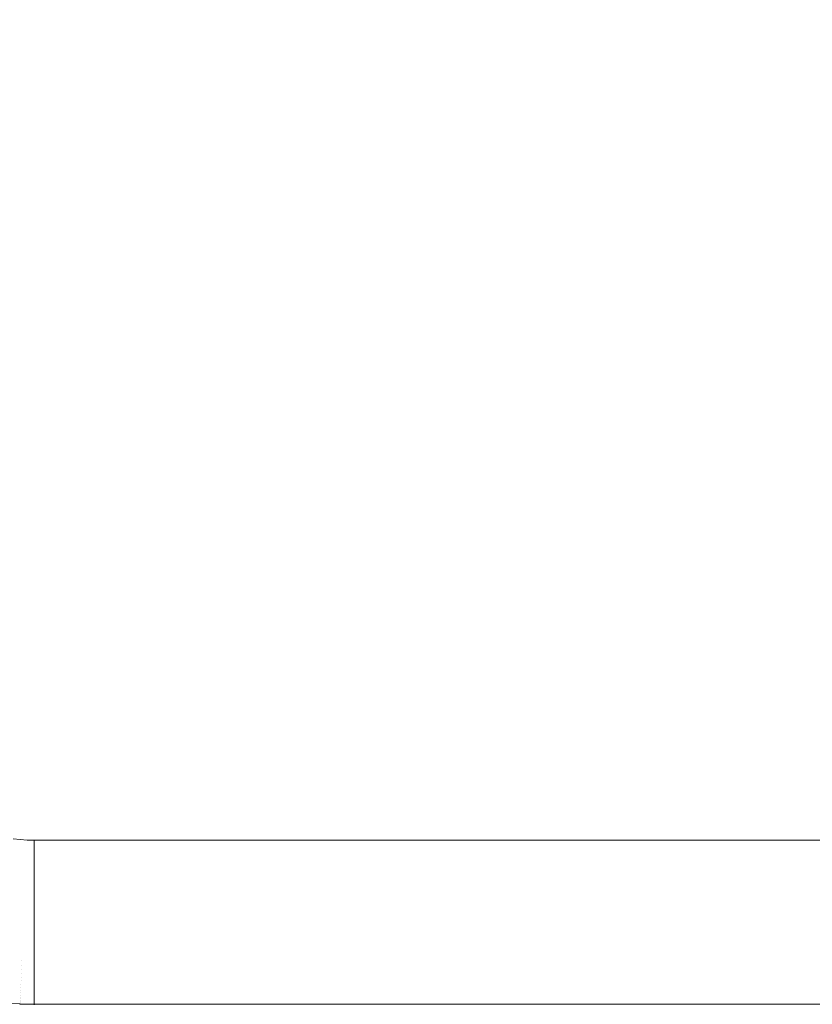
# Model space of a CAD drawing. Header units: centimetres. Extents: x -26 to 27.3, y -21.7 to -19.9.
# Tile 81 of 202: x -7.899 to -7.416, y -21.36 to -20.76. Entities that reach past the tile are written whole.
import ezdxf

# ---------------------------------------------------------------- set-up
doc = ezdxf.new("R2010")
doc.units = ezdxf.units.CM
doc.header["$LTSCALE"] = 2.54
doc.layers.add('Lucido design-1', color=7, linetype='Continuous')

# ---------------------------------------------------------------- blocks, each defined once
blk = doc.blocks.new('Gruppo-4-1')
at = {"color": 7, "linetype": 'Continuous', "lineweight": 9}
blk.add_3dface([(-25.89015, -19.95989, 330.58612), (-25.89015, -21.55989, 330.58612), (27.20985, -21.55989, 330.58612), (27.20985, -19.95989, 330.58612)], dxfattribs=at)
for points, invisible_edges in [([(-7.99015, -19.95989, 330.18612), (9.30985, -19.95989, 330.18612), (9.20985, -21.25989, 330.18612), (-7.89015, -21.25989, 330.18612)], 10), ([(-7.99015, -21.15989, 330.18612), (-7.99015, -19.95989, 330.18612), (-7.89015, -21.25989, 330.18612)], 10), ([(-7.99006, -21.16413, 330.18612), (-7.99015, -21.15989, 330.18612), (-7.89015, -21.25989, 330.18612)], 10), ([(-7.89015, -21.25989, 330.18612), (-7.98934, -21.17259, 330.18612), (-7.98979, -21.16837, 330.18612), (-7.99006, -21.16413, 330.18612)], 9), ([(-7.9879, -21.18096, 330.18612), (-7.98871, -21.17679, 330.18612), (-7.98934, -21.17259, 330.18612), (-7.89015, -21.25989, 330.18612)], 12), ([(-7.89015, -21.25989, 330.18612), (-7.98576, -21.18917, 330.18612), (-7.98692, -21.18509, 330.18612), (-7.9879, -21.18096, 330.18612)], 9), ([(-7.89015, -21.25989, 330.18612), (-7.98294, -21.19717, 330.18612), (-7.98443, -21.1932, 330.18612), (-7.98576, -21.18917, 330.18612)], 9), ([(-7.97944, -21.20491, 330.18612), (-7.98127, -21.20108, 330.18612), (-7.98294, -21.19717, 330.18612), (-7.89015, -21.25989, 330.18612)], 12), ([(-7.9753, -21.21232, 330.18612), (-7.97745, -21.20866, 330.18612), (-7.97944, -21.20491, 330.18612), (-7.89015, -21.25989, 330.18612)], 12), ([(-7.89015, -21.25989, 330.18612), (-7.973, -21.21589, 330.18612), (-7.9753, -21.21232, 330.18612)], 9), ([(-7.89015, -21.25989, 330.18612), (-7.97055, -21.21935, 330.18612), (-7.973, -21.21589, 330.18612)], 9), ([(-7.89015, -21.25989, 330.18612), (-7.96521, -21.22596, 330.18612), (-7.96795, -21.22271, 330.18612), (-7.97055, -21.21935, 330.18612)], 9), ([(-7.89015, -21.25989, 330.18612), (-7.96234, -21.22908, 330.18612), (-7.96521, -21.22596, 330.18612)], 9), ([(-7.95621, -21.23496, 330.18612), (-7.95934, -21.23208, 330.18612), (-7.96234, -21.22908, 330.18612), (-7.89015, -21.25989, 330.18612)], 12), ([(-7.89015, -21.25989, 330.18612), (-7.95297, -21.23769, 330.18612), (-7.95621, -21.23496, 330.18612)], 9), ([(-7.94614, -21.24274, 330.18612), (-7.94961, -21.24029, 330.18612), (-7.95297, -21.23769, 330.18612), (-7.89015, -21.25989, 330.18612)], 12), ([(-7.94614, -21.24274, 330.18612), (-7.89015, -21.25989, 330.18612), (-7.89439, -21.2598, 330.18612)], 9), ([(-7.89439, -21.2598, 330.18612), (-7.89863, -21.25953, 330.18612), (-7.90285, -21.25908, 330.18612), (-7.94614, -21.24274, 330.18612)], 12), ([(-7.89896, -21.26344, 330.18604), (-7.90335, -21.26297, 330.18604), (-7.90285, -21.25908, 330.18612), (-7.89863, -21.25953, 330.18612)], 11), ([(-7.89474, -21.26792, 330.18579), (-7.89932, -21.26762, 330.18579), (-7.89896, -21.26344, 330.18604), (-7.89456, -21.26372, 330.18604)], 15), ([(-7.89456, -21.26372, 330.18604), (-7.89896, -21.26344, 330.18604), (-7.89863, -21.25953, 330.18612), (-7.89439, -21.2598, 330.18612)], 11), ([(-7.89015, -21.26413, 330.18603), (-7.89015, -21.26801, 330.18579), (-7.89474, -21.26792, 330.18579), (-7.89456, -21.26372, 330.18604)], 14), ([(-7.89015, -21.26381, 330.18604), (-7.89456, -21.26372, 330.18604), (-7.89439, -21.2598, 330.18612), (-7.89015, -21.25989, 330.18612)], 3), ([(-7.89456, -21.26372, 330.18604), (-7.89015, -21.26381, 330.18604), (-7.89015, -21.26413, 330.18603)], 9), ([(-7.89015, -21.26381, 330.18604), (-7.89015, -21.25989, 330.18612), (9.20985, -21.25989, 330.18612), (9.20985, -21.26381, 330.18604)], 8), ([(9.20985, -21.26381, 330.18604), (9.20985, -21.26413, 330.18603), (-7.89015, -21.26413, 330.18603), (-7.89015, -21.26381, 330.18604)], 10), ([(-7.89491, -21.2721, 330.18536), (-7.89967, -21.2718, 330.18536), (-7.89932, -21.26762, 330.18579), (-7.89474, -21.26792, 330.18579)], 15), ([(-7.89015, -21.26837, 330.18575), (-7.89015, -21.2722, 330.18536), (-7.89491, -21.2721, 330.18536), (-7.89474, -21.26792, 330.18579)], 14), ([(-7.89474, -21.26792, 330.18579), (-7.89015, -21.26801, 330.18579), (-7.89015, -21.26837, 330.18575)], 9), ([(-7.89015, -21.26801, 330.18579), (-7.89015, -21.26413, 330.18603), (9.20985, -21.26413, 330.18603), (9.20985, -21.26801, 330.18579)], 10), ([(9.20985, -21.26801, 330.18579), (9.20985, -21.26837, 330.18575), (-7.89015, -21.26837, 330.18575), (-7.89015, -21.26801, 330.18579)], 10), ([(-7.89015, -21.2722, 330.18536), (-7.89015, -21.26837, 330.18575), (9.20985, -21.26837, 330.18575), (9.20985, -21.2722, 330.18536)], 10), ([(-7.89527, -21.28038, 330.18398), (-7.90037, -21.28006, 330.18398), (-7.90002, -21.27594, 330.18476), (-7.89509, -21.27626, 330.18476)], 15), ([(-7.89509, -21.27626, 330.18476), (-7.90002, -21.27594, 330.18476), (-7.89967, -21.2718, 330.18536), (-7.89491, -21.2721, 330.18536)], 15), ([(-7.89015, -21.27259, 330.1853), (-7.89015, -21.27636, 330.18476), (-7.89509, -21.27626, 330.18476), (-7.89491, -21.2721, 330.18536)], 14), ([(-7.89491, -21.2721, 330.18536), (-7.89015, -21.2722, 330.18536), (-7.89015, -21.27259, 330.1853)], 9), ([(9.20985, -21.2722, 330.18536), (9.20985, -21.27259, 330.1853), (-7.89015, -21.27259, 330.1853), (-7.89015, -21.2722, 330.18536)], 10), ([(-7.89015, -21.27636, 330.18476), (-7.89015, -21.27259, 330.1853), (9.20985, -21.27259, 330.1853), (9.20985, -21.27636, 330.18476)], 10), ([(-7.89544, -21.28447, 330.18303), (-7.90072, -21.28413, 330.18303), (-7.90037, -21.28006, 330.18398), (-7.89527, -21.28038, 330.18398)], 15), ([(-7.89015, -21.28095, 330.18387), (-7.89015, -21.28458, 330.18303), (-7.89544, -21.28447, 330.18303), (-7.89527, -21.28038, 330.18398)], 14), ([(-7.89015, -21.27679, 330.18468), (-7.89015, -21.28049, 330.18398), (-7.89527, -21.28038, 330.18398), (-7.89509, -21.27626, 330.18476)], 14), ([(-7.89527, -21.28038, 330.18398), (-7.89015, -21.28049, 330.18398), (-7.89015, -21.28095, 330.18387)], 9), ([(-7.89509, -21.27626, 330.18476), (-7.89015, -21.27636, 330.18476), (-7.89015, -21.27679, 330.18468)], 9), ([(9.20985, -21.27636, 330.18476), (9.20985, -21.27679, 330.18468), (-7.89015, -21.27679, 330.18468), (-7.89015, -21.27636, 330.18476)], 10), ([(-7.89015, -21.28049, 330.18398), (-7.89015, -21.27679, 330.18468), (9.20985, -21.27679, 330.18468), (9.20985, -21.28049, 330.18398)], 10), ([(9.20985, -21.28049, 330.18398), (9.20985, -21.28095, 330.18387), (-7.89015, -21.28095, 330.18387), (-7.89015, -21.28049, 330.18398)], 10), ([(-7.89015, -21.28458, 330.18303), (-7.89015, -21.28095, 330.18387), (9.20985, -21.28095, 330.18387), (9.20985, -21.28458, 330.18303)], 10), ([(-7.89561, -21.2885, 330.18191), (-7.90106, -21.28815, 330.18191), (-7.90072, -21.28413, 330.18303), (-7.89544, -21.28447, 330.18303)], 15), ([(-7.89015, -21.28508, 330.18289), (-7.89015, -21.28862, 330.18191), (-7.89561, -21.2885, 330.18191), (-7.89544, -21.28447, 330.18303)], 14), ([(-7.89544, -21.28447, 330.18303), (-7.89015, -21.28458, 330.18303), (-7.89015, -21.28508, 330.18289)], 9), ([(9.20985, -21.28458, 330.18303), (9.20985, -21.28508, 330.18289), (-7.89015, -21.28508, 330.18289), (-7.89015, -21.28458, 330.18303)], 10), ([(-7.89015, -21.28862, 330.18191), (-7.89015, -21.28508, 330.18289), (9.20985, -21.28508, 330.18289), (9.20985, -21.28862, 330.18191)], 10), ([(-7.89595, -21.29641, 330.17917), (-7.90174, -21.29604, 330.17917), (-7.9014, -21.29213, 330.18062), (-7.89578, -21.29249, 330.18062)], 15), ([(-7.89578, -21.29249, 330.18062), (-7.9014, -21.29213, 330.18062), (-7.90106, -21.28815, 330.18191), (-7.89561, -21.2885, 330.18191)], 15), ([(-7.89015, -21.2932, 330.1804), (-7.89015, -21.29653, 330.17917), (-7.89595, -21.29641, 330.17917), (-7.89578, -21.29249, 330.18062)], 14), ([(-7.89015, -21.28917, 330.18173), (-7.89015, -21.2926, 330.18062), (-7.89578, -21.29249, 330.18062), (-7.89561, -21.2885, 330.18191)], 14), ([(-7.89578, -21.29249, 330.18062), (-7.89015, -21.2926, 330.18062), (-7.89015, -21.2932, 330.1804)], 9), ([(-7.89561, -21.2885, 330.18191), (-7.89015, -21.28862, 330.18191), (-7.89015, -21.28917, 330.18173)], 9), ([(9.20985, -21.28862, 330.18191), (9.20985, -21.28917, 330.18173), (-7.89015, -21.28917, 330.18173), (-7.89015, -21.28862, 330.18191)], 10), ([(-7.89015, -21.2926, 330.18062), (-7.89015, -21.28917, 330.18173), (9.20985, -21.28917, 330.18173), (9.20985, -21.2926, 330.18062)], 10), ([(9.20985, -21.2926, 330.18062), (9.20985, -21.2932, 330.1804), (-7.89015, -21.2932, 330.1804), (-7.89015, -21.2926, 330.18062)], 10), ([(-7.89015, -21.29653, 330.17917), (-7.89015, -21.2932, 330.1804), (9.20985, -21.2932, 330.1804), (9.20985, -21.29653, 330.17917)], 10), ([(-7.89627, -21.30404, 330.17578), (-7.90238, -21.30365, 330.17578), (-7.90206, -21.29988, 330.17755), (-7.89611, -21.30026, 330.17755)], 15), ([(-7.89611, -21.30026, 330.17755), (-7.90206, -21.29988, 330.17755), (-7.90174, -21.29604, 330.17917), (-7.89595, -21.29641, 330.17917)], 15), ([(-7.89015, -21.29717, 330.1789), (-7.89015, -21.30039, 330.17755), (-7.89611, -21.30026, 330.17755), (-7.89595, -21.29641, 330.17917)], 14), ([(-7.89595, -21.29641, 330.17917), (-7.89015, -21.29653, 330.17917), (-7.89015, -21.29717, 330.1789)], 9), ([(9.20985, -21.29653, 330.17917), (9.20985, -21.29717, 330.1789), (-7.89015, -21.29717, 330.1789), (-7.89015, -21.29653, 330.17917)], 10), ([(-7.89015, -21.30039, 330.17755), (-7.89015, -21.29717, 330.1789), (9.20985, -21.29717, 330.1789), (9.20985, -21.30039, 330.17755)], 10), ([(-7.89643, -21.30774, 330.17386), (-7.9027, -21.30734, 330.17386), (-7.90238, -21.30365, 330.17578), (-7.89627, -21.30404, 330.17578)], 15), ([(-7.89015, -21.3049, 330.1754), (-7.89015, -21.30787, 330.17386), (-7.89643, -21.30774, 330.17386), (-7.89627, -21.30404, 330.17578)], 14), ([(-7.89015, -21.30107, 330.17723), (-7.89015, -21.30417, 330.17578), (-7.89627, -21.30404, 330.17578), (-7.89611, -21.30026, 330.17755)], 14), ([(-7.89627, -21.30404, 330.17578), (-7.89015, -21.30417, 330.17578), (-7.89015, -21.3049, 330.1754)], 9), ([(-7.89611, -21.30026, 330.17755), (-7.89015, -21.30039, 330.17755), (-7.89015, -21.30107, 330.17723)], 9), ([(9.20985, -21.30039, 330.17755), (9.20985, -21.30107, 330.17723), (-7.89015, -21.30107, 330.17723), (-7.89015, -21.30039, 330.17755)], 10), ([(-7.89015, -21.30417, 330.17578), (-7.89015, -21.30107, 330.17723), (9.20985, -21.30107, 330.17723), (9.20985, -21.30417, 330.17578)], 10), ([(9.20985, -21.30417, 330.17578), (9.20985, -21.3049, 330.1754), (-7.89015, -21.3049, 330.1754), (-7.89015, -21.30417, 330.17578)], 10), ([(-7.89015, -21.30787, 330.17386), (-7.89015, -21.3049, 330.1754), (9.20985, -21.3049, 330.1754), (9.20985, -21.30787, 330.17386)], 10), ([(-7.89673, -21.31487, 330.16956), (-7.9033, -21.31445, 330.16956), (-7.903, -21.31094, 330.17178), (-7.89658, -21.31135, 330.17178)], 15), ([(-7.89658, -21.31135, 330.17178), (-7.903, -21.31094, 330.17178), (-7.9027, -21.30734, 330.17386), (-7.89643, -21.30774, 330.17386)], 15), ([(-7.89015, -21.31231, 330.17126), (-7.89015, -21.31501, 330.16956), (-7.89673, -21.31487, 330.16956), (-7.89658, -21.31135, 330.17178)], 14), ([(-7.89015, -21.30865, 330.17341), (-7.89015, -21.31149, 330.17178), (-7.89658, -21.31135, 330.17178), (-7.89643, -21.30774, 330.17386)], 14), ([(-7.89658, -21.31135, 330.17178), (-7.89015, -21.31149, 330.17178), (-7.89015, -21.31231, 330.17126)], 9), ([(-7.89643, -21.30774, 330.17386), (-7.89015, -21.30787, 330.17386), (-7.89015, -21.30865, 330.17341)], 9), ([(9.20985, -21.30787, 330.17386), (9.20985, -21.30865, 330.17341), (-7.89015, -21.30865, 330.17341), (-7.89015, -21.30787, 330.17386)], 10), ([(-7.89015, -21.31149, 330.17178), (-7.89015, -21.30865, 330.17341), (9.20985, -21.30865, 330.17341), (9.20985, -21.31149, 330.17178)], 10), ([(9.20985, -21.31149, 330.17178), (9.20985, -21.31231, 330.17126), (-7.89015, -21.31231, 330.17126), (-7.89015, -21.31149, 330.17178)], 10), ([(-7.89702, -21.32161, 330.16469), (-7.90387, -21.32117, 330.16469), (-7.90359, -21.31786, 330.16719), (-7.89688, -21.31829, 330.16719)], 15), ([(-7.89688, -21.31829, 330.16719), (-7.90359, -21.31786, 330.16719), (-7.9033, -21.31445, 330.16956), (-7.89673, -21.31487, 330.16956)], 15), ([(-7.89015, -21.31588, 330.16896), (-7.89015, -21.31844, 330.16719), (-7.89688, -21.31829, 330.16719), (-7.89673, -21.31487, 330.16956)], 14), ([(-7.89673, -21.31487, 330.16956), (-7.89015, -21.31501, 330.16956), (-7.89015, -21.31588, 330.16896)], 9), ([(-7.89015, -21.31501, 330.16956), (-7.89015, -21.31231, 330.17126), (9.20985, -21.31231, 330.17126), (9.20985, -21.31501, 330.16956)], 10), ([(9.20985, -21.31501, 330.16956), (9.20985, -21.31588, 330.16896), (-7.89015, -21.31588, 330.16896), (-7.89015, -21.31501, 330.16956)], 10), ([(-7.89015, -21.31844, 330.16719), (-7.89015, -21.31588, 330.16896), (9.20985, -21.31588, 330.16896), (9.20985, -21.31844, 330.16719)], 10), ([(-7.89715, -21.32482, 330.16205), (-7.90415, -21.32437, 330.16205), (-7.90387, -21.32117, 330.16469), (-7.89702, -21.32161, 330.16469)], 15), ([(-7.89015, -21.3227, 330.16391), (-7.89015, -21.32497, 330.16205), (-7.89715, -21.32482, 330.16205), (-7.89702, -21.32161, 330.16469)], 14), ([(-7.89015, -21.31934, 330.16651), (-7.89015, -21.32176, 330.16469), (-7.89702, -21.32161, 330.16469), (-7.89688, -21.31829, 330.16719)], 14), ([(-7.89702, -21.32161, 330.16469), (-7.89015, -21.32176, 330.16469), (-7.89015, -21.3227, 330.16391)], 9), ([(-7.89688, -21.31829, 330.16719), (-7.89015, -21.31844, 330.16719), (-7.89015, -21.31934, 330.16651)], 9), ([(9.20985, -21.31844, 330.16719), (9.20985, -21.31934, 330.16651), (-7.89015, -21.31934, 330.16651), (-7.89015, -21.31844, 330.16719)], 10), ([(-7.89015, -21.32176, 330.16469), (-7.89015, -21.31934, 330.16651), (9.20985, -21.31934, 330.16651), (9.20985, -21.32176, 330.16469)], 10), ([(9.20985, -21.32176, 330.16469), (9.20985, -21.3227, 330.16391), (-7.89015, -21.3227, 330.16391), (-7.89015, -21.32176, 330.16469)], 10), ([(-7.89015, -21.32497, 330.16205), (-7.89015, -21.3227, 330.16391), (9.20985, -21.3227, 330.16391), (9.20985, -21.32497, 330.16205)], 10), ([(-7.89751, -21.33331, 330.15384), (-7.90487, -21.33284, 330.15384), (-7.90462, -21.32998, 330.15683), (-7.89739, -21.33044, 330.15683)], 15), ([(-7.89739, -21.33044, 330.15683), (-7.90462, -21.32998, 330.15683), (-7.90441, -21.32746, 330.15928), (-7.89728, -21.32791, 330.15928)], 15), ([(-7.89728, -21.32791, 330.15928), (-7.90441, -21.32746, 330.15928), (-7.90415, -21.32437, 330.16205), (-7.89715, -21.32482, 330.16205)], 15), ([(-7.89015, -21.32907, 330.15831), (-7.89015, -21.3306, 330.15683), (-7.89739, -21.33044, 330.15683), (-7.89728, -21.32791, 330.15928)], 14), ([(-7.89015, -21.32594, 330.16117), (-7.89015, -21.32806, 330.15928), (-7.89728, -21.32791, 330.15928), (-7.89715, -21.32482, 330.16205)], 14), ([(-7.89728, -21.32791, 330.15928), (-7.89015, -21.32806, 330.15928), (-7.89015, -21.32907, 330.15831)], 9), ([(-7.89715, -21.32482, 330.16205), (-7.89015, -21.32497, 330.16205), (-7.89015, -21.32594, 330.16117)], 9), ([(9.20985, -21.32497, 330.16205), (9.20985, -21.32594, 330.16117), (-7.89015, -21.32594, 330.16117), (-7.89015, -21.32497, 330.16205)], 10), ([(-7.89015, -21.32806, 330.15928), (-7.89015, -21.32594, 330.16117), (9.20985, -21.32594, 330.16117), (9.20985, -21.32806, 330.15928)], 10), ([(9.20985, -21.32806, 330.15928), (9.20985, -21.32907, 330.15831), (-7.89015, -21.32907, 330.15831), (-7.89015, -21.32806, 330.15928)], 10), ([(-7.89015, -21.3306, 330.15683), (-7.89015, -21.32907, 330.15831), (9.20985, -21.32907, 330.15831), (9.20985, -21.3306, 330.15683)], 10), ([(-7.89774, -21.33865, 330.14752), (-7.90532, -21.33817, 330.14752), (-7.9051, -21.33557, 330.15074), (-7.89763, -21.33605, 330.15074)], 15), ([(-7.89763, -21.33605, 330.15074), (-7.9051, -21.33557, 330.15074), (-7.90487, -21.33284, 330.15384), (-7.89751, -21.33331, 330.15384)], 15), ([(-7.89763, -21.33605, 330.15074), (-7.89751, -21.33331, 330.15384), (-7.89015, -21.33347, 330.15384), (-7.89015, -21.33494, 330.15217)], 11), ([(-7.89015, -21.33494, 330.15217), (-7.89015, -21.33621, 330.15074), (-7.89763, -21.33605, 330.15074)], 10), ([(-7.89751, -21.33331, 330.15384), (-7.89739, -21.33044, 330.15683), (-7.89015, -21.3306, 330.15683), (-7.89015, -21.33207, 330.1553)], 11), ([(-7.89015, -21.33207, 330.1553), (-7.89015, -21.33347, 330.15384), (-7.89751, -21.33331, 330.15384)], 10), ([(9.20985, -21.3306, 330.15683), (9.20985, -21.33207, 330.1553), (-7.89015, -21.33207, 330.1553), (-7.89015, -21.3306, 330.15683)], 10), ([(-7.89015, -21.33347, 330.15384), (-7.89015, -21.33207, 330.1553), (9.20985, -21.33207, 330.1553), (9.20985, -21.33347, 330.15384)], 10), ([(9.20985, -21.33347, 330.15384), (9.20985, -21.33494, 330.15217), (-7.89015, -21.33494, 330.15217), (-7.89015, -21.33347, 330.15384)], 10), ([(-7.89015, -21.33621, 330.15074), (-7.89015, -21.33494, 330.15217), (9.20985, -21.33494, 330.15217), (9.20985, -21.33621, 330.15074)], 10), ([(-7.89794, -21.34345, 330.1408), (-7.90573, -21.34295, 330.1408), (-7.90553, -21.34063, 330.14421), (-7.89785, -21.34112, 330.14421)], 15), ([(-7.89785, -21.34112, 330.14421), (-7.90553, -21.34063, 330.14421), (-7.90532, -21.33817, 330.14752), (-7.89774, -21.33865, 330.14752)], 15), ([(-7.89794, -21.34345, 330.1408), (-7.89785, -21.34112, 330.14421), (-7.89015, -21.34129, 330.14421), (-7.89015, -21.34272, 330.14211)], 11), ([(-7.89785, -21.34112, 330.14421), (-7.89774, -21.33865, 330.14752), (-7.89015, -21.33882, 330.14752), (-7.89015, -21.34027, 330.14557)], 11), ([(-7.89015, -21.34027, 330.14557), (-7.89015, -21.34129, 330.14421), (-7.89785, -21.34112, 330.14421)], 10), ([(-7.89774, -21.33865, 330.14752), (-7.89763, -21.33605, 330.15074), (-7.89015, -21.33621, 330.15074), (-7.89015, -21.33768, 330.14893)], 11), ([(-7.89015, -21.33768, 330.14893), (-7.89015, -21.33882, 330.14752), (-7.89774, -21.33865, 330.14752)], 10), ([(9.20985, -21.33621, 330.15074), (9.20985, -21.33768, 330.14893), (-7.89015, -21.33768, 330.14893), (-7.89015, -21.33621, 330.15074)], 10), ([(-7.89015, -21.33882, 330.14752), (-7.89015, -21.33768, 330.14893), (9.20985, -21.33768, 330.14893), (9.20985, -21.33882, 330.14752)], 10), ([(9.20985, -21.33882, 330.14752), (9.20985, -21.34027, 330.14557), (-7.89015, -21.34027, 330.14557), (-7.89015, -21.33882, 330.14752)], 10), ([(-7.89015, -21.34129, 330.14421), (-7.89015, -21.34027, 330.14557), (9.20985, -21.34027, 330.14557), (9.20985, -21.34129, 330.14421)], 10), ([(9.20985, -21.34129, 330.14421), (9.20985, -21.34272, 330.14211), (-7.89015, -21.34272, 330.14211), (-7.89015, -21.34129, 330.14421)], 10), ([(-7.8982, -21.34955, 330.13005), (-7.90625, -21.34904, 330.13005), (-7.90609, -21.34716, 330.13371), (-7.89812, -21.34767, 330.13371)], 15), ([(-7.89812, -21.34767, 330.13371), (-7.90609, -21.34716, 330.13371), (-7.90591, -21.34513, 330.1373), (-7.89804, -21.34563, 330.1373)], 15), ([(-7.89804, -21.34563, 330.1373), (-7.90591, -21.34513, 330.1373), (-7.90573, -21.34295, 330.1408), (-7.89794, -21.34345, 330.1408)], 15), ([(-7.8982, -21.34955, 330.13005), (-7.89812, -21.34767, 330.13371), (-7.89015, -21.34784, 330.13371), (-7.89015, -21.34916, 330.13113)], 11), ([(-7.89812, -21.34767, 330.13371), (-7.89804, -21.34563, 330.1373), (-7.89015, -21.3458, 330.1373), (-7.89015, -21.34717, 330.13488)], 11), ([(-7.89015, -21.34717, 330.13488), (-7.89015, -21.34784, 330.13371), (-7.89812, -21.34767, 330.13371)], 10), ([(-7.89804, -21.34563, 330.1373), (-7.89794, -21.34345, 330.1408), (-7.89015, -21.34362, 330.1408), (-7.89015, -21.34502, 330.13854)], 11), ([(-7.89015, -21.34502, 330.13854), (-7.89015, -21.3458, 330.1373), (-7.89804, -21.34563, 330.1373)], 10), ([(-7.89015, -21.34272, 330.14211), (-7.89015, -21.34362, 330.1408), (-7.89794, -21.34345, 330.1408)], 10), ([(-7.89015, -21.34362, 330.1408), (-7.89015, -21.34272, 330.14211), (9.20985, -21.34272, 330.14211), (9.20985, -21.34362, 330.1408)], 10), ([(9.20985, -21.34362, 330.1408), (9.20985, -21.34502, 330.13854), (-7.89015, -21.34502, 330.13854), (-7.89015, -21.34362, 330.1408)], 10), ([(-7.89015, -21.3458, 330.1373), (-7.89015, -21.34502, 330.13854), (9.20985, -21.34502, 330.13854), (9.20985, -21.3458, 330.1373)], 10), ([(9.20985, -21.3458, 330.1373), (9.20985, -21.34717, 330.13488), (-7.89015, -21.34717, 330.13488), (-7.89015, -21.3458, 330.1373)], 10), ([(-7.89015, -21.34784, 330.13371), (-7.89015, -21.34717, 330.13488), (9.20985, -21.34717, 330.13488), (9.20985, -21.34784, 330.13371)], 10), ([(9.20985, -21.34784, 330.13371), (9.20985, -21.34916, 330.13113), (-7.89015, -21.34916, 330.13113), (-7.89015, -21.34784, 330.13371)], 10), ([(-7.89846, -21.35553, 330.11475), (-7.90675, -21.355, 330.11475), (-7.90665, -21.35375, 330.11866), (-7.8984, -21.35427, 330.11866)], 15), ([(-7.8984, -21.35427, 330.11866), (-7.90665, -21.35375, 330.11866), (-7.90653, -21.35233, 330.12252), (-7.89834, -21.35286, 330.12252)], 15), ([(-7.89834, -21.35286, 330.12252), (-7.90653, -21.35233, 330.12252), (-7.90639, -21.35076, 330.12631), (-7.89828, -21.35128, 330.12631)], 15), ([(-7.89828, -21.35128, 330.12631), (-7.90639, -21.35076, 330.12631), (-7.90625, -21.34904, 330.13005), (-7.8982, -21.34955, 330.13005)], 15), ([(-7.8984, -21.35427, 330.11866), (-7.89834, -21.35286, 330.12252), (-7.89015, -21.35303, 330.12252), (-7.89015, -21.35416, 330.11943)], 11), ([(-7.89834, -21.35286, 330.12252), (-7.89828, -21.35128, 330.12631), (-7.89015, -21.35145, 330.12631), (-7.89015, -21.35266, 330.1234)], 11), ([(-7.89015, -21.35266, 330.1234), (-7.89015, -21.35303, 330.12252), (-7.89834, -21.35286, 330.12252)], 10), ([(-7.89828, -21.35128, 330.12631), (-7.8982, -21.34955, 330.13005), (-7.89015, -21.34972, 330.13005), (-7.89015, -21.351, 330.1273)], 11), ([(-7.89015, -21.351, 330.1273), (-7.89015, -21.35145, 330.12631), (-7.89828, -21.35128, 330.12631)], 10), ([(-7.89015, -21.34916, 330.13113), (-7.89015, -21.34972, 330.13005), (-7.8982, -21.34955, 330.13005)], 10), ([(-7.89015, -21.34972, 330.13005), (-7.89015, -21.34916, 330.13113), (9.20985, -21.34916, 330.13113), (9.20985, -21.34972, 330.13005)], 10), ([(9.20985, -21.34972, 330.13005), (9.20985, -21.351, 330.1273), (-7.89015, -21.351, 330.1273), (-7.89015, -21.34972, 330.13005)], 10), ([(-7.89015, -21.35145, 330.12631), (-7.89015, -21.351, 330.1273), (9.20985, -21.351, 330.1273), (9.20985, -21.35145, 330.12631)], 10), ([(9.20985, -21.35145, 330.12631), (9.20985, -21.35266, 330.1234), (-7.89015, -21.35266, 330.1234), (-7.89015, -21.35145, 330.12631)], 10), ([(-7.89015, -21.35303, 330.12252), (-7.89015, -21.35266, 330.1234), (9.20985, -21.35266, 330.1234), (9.20985, -21.35303, 330.12252)], 10), ([(9.20985, -21.35303, 330.12252), (9.20985, -21.35416, 330.11943), (-7.89015, -21.35416, 330.11943), (-7.89015, -21.35303, 330.12252)], 10), ([(-7.89868, -21.36068, 329.8722), (-7.90719, -21.36014, 329.8722), (-7.90715, -21.35966, 329.87618), (-7.89866, -21.3602, 329.87618)], 15), ([(-7.89866, -21.3602, 329.87618), (-7.90715, -21.35966, 329.87618), (-7.90712, -21.35934, 329.88016), (-7.89864, -21.35989, 329.88016)], 15), ([(-7.89864, -21.35989, 329.88016), (-7.90712, -21.35934, 329.88016), (-7.90711, -21.35919, 329.88415), (-7.89864, -21.35973, 329.88415)], 15), ([(-7.89864, -21.35971, 330.08667), (-7.90711, -21.35917, 330.08667), (-7.9071, -21.35907, 330.0906), (-7.89863, -21.35961, 330.0906)], 15), ([(-7.89864, -21.35973, 329.88415), (-7.90711, -21.35919, 329.88415), (-7.90711, -21.35917, 329.88612), (-7.89887, -21.35969, 329.88612)], 11), ([(-7.90711, -21.35917, 330.08612), (-7.89887, -21.35969, 330.08612), (-7.89887, -21.35969, 329.88612), (-7.90711, -21.35917, 329.88612)], 10), ([(-7.89887, -21.35969, 330.08612), (-7.90711, -21.35917, 330.08612), (-7.90711, -21.35917, 330.08667), (-7.89864, -21.35971, 330.08667)], 14), ([(-7.89863, -21.35961, 330.0906), (-7.9071, -21.35907, 330.0906), (-7.90708, -21.3588, 330.09467), (-7.89862, -21.35934, 330.09467)], 15), ([(-7.89862, -21.35934, 330.09467), (-7.90708, -21.3588, 330.09467), (-7.90704, -21.35837, 330.09874), (-7.8986, -21.35891, 330.09874)], 15), ([(-7.8986, -21.35891, 330.09874), (-7.90704, -21.35837, 330.09874), (-7.90699, -21.35777, 330.10278), (-7.89858, -21.35831, 330.10278)], 15), ([(-7.89858, -21.35831, 330.10278), (-7.90699, -21.35777, 330.10278), (-7.90692, -21.35701, 330.1068), (-7.89854, -21.35755, 330.1068)], 15), ([(-7.89854, -21.35755, 330.1068), (-7.90692, -21.35701, 330.1068), (-7.90685, -21.35609, 330.1108), (-7.8985, -21.35662, 330.1108)], 15), ([(-7.8985, -21.35662, 330.1108), (-7.90685, -21.35609, 330.1108), (-7.90675, -21.355, 330.11475), (-7.89846, -21.35553, 330.11475)], 15), ([(-7.89887, -21.35969, 329.88612), (-7.89864, -21.35971, 329.88612), (-7.89864, -21.35973, 329.88415)], 10), ([(-7.89864, -21.35971, 329.88612), (-7.89887, -21.35969, 329.88612), (-7.89887, -21.35969, 330.08612), (-7.89864, -21.35971, 330.08612)], 10), ([(-7.89864, -21.35971, 330.08667), (-7.89864, -21.35971, 330.08612), (-7.89887, -21.35969, 330.08612)], 9), ([(-7.89866, -21.3602, 329.87618), (-7.89864, -21.35989, 329.88016), (-7.89015, -21.36007, 329.88016), (-7.89015, -21.36029, 329.87741)], 11), ([(-7.89015, -21.35979, 330.09037), (-7.89015, -21.35989, 330.08667), (-7.89864, -21.35971, 330.08667), (-7.89863, -21.35961, 330.0906)], 14), ([(-7.89015, -21.35991, 329.88415), (-7.89864, -21.35973, 329.88415), (-7.89864, -21.35971, 329.88612), (-7.89015, -21.35989, 329.88612)], 3), ([(-7.89864, -21.35971, 330.08612), (-7.89015, -21.35989, 330.08612), (-7.89015, -21.35989, 329.88612), (-7.89864, -21.35971, 329.88612)], 8), ([(-7.89015, -21.35989, 330.08612), (-7.89864, -21.35971, 330.08612), (-7.89864, -21.35971, 330.08667), (-7.89015, -21.35989, 330.08667)], 6), ([(-7.89864, -21.35989, 329.88016), (-7.89864, -21.35973, 329.88415), (-7.89015, -21.35991, 329.88415), (-7.89015, -21.36, 329.88176)], 11), ([(-7.89015, -21.36, 329.88176), (-7.89015, -21.36007, 329.88016), (-7.89864, -21.35989, 329.88016)], 10), ([(-7.89015, -21.35953, 330.0946), (-7.89015, -21.35979, 330.0906), (-7.89863, -21.35961, 330.0906), (-7.89862, -21.35934, 330.09467)], 14), ([(-7.89863, -21.35961, 330.0906), (-7.89015, -21.35979, 330.0906), (-7.89015, -21.35979, 330.09037)], 9), ([(-7.89015, -21.35952, 330.09467), (-7.89862, -21.35934, 330.09467), (-7.8986, -21.35891, 330.09874), (-7.89015, -21.35909, 330.09874)], 7), ([(-7.89862, -21.35934, 330.09467), (-7.89015, -21.35952, 330.09467), (-7.89015, -21.35953, 330.0946)], 9), ([(-7.8986, -21.35891, 330.09874), (-7.89858, -21.35831, 330.10278), (-7.89015, -21.35849, 330.10278), (-7.89015, -21.35908, 330.09882)], 11), ([(-7.89015, -21.35908, 330.09882), (-7.89015, -21.35909, 330.09874), (-7.8986, -21.35891, 330.09874)], 10), ([(-7.89858, -21.35831, 330.10278), (-7.89854, -21.35755, 330.1068), (-7.89015, -21.35773, 330.1068), (-7.89015, -21.35844, 330.10302)], 11), ([(-7.89015, -21.35844, 330.10302), (-7.89015, -21.35849, 330.10278), (-7.89858, -21.35831, 330.10278)], 10), ([(-7.89854, -21.35755, 330.1068), (-7.8985, -21.35662, 330.1108), (-7.89015, -21.3568, 330.1108), (-7.89015, -21.35764, 330.10719)], 11), ([(-7.89015, -21.35764, 330.10719), (-7.89015, -21.35773, 330.1068), (-7.89854, -21.35755, 330.1068)], 10), ([(-7.8985, -21.35662, 330.1108), (-7.89846, -21.35553, 330.11475), (-7.89015, -21.3557, 330.11475), (-7.89015, -21.35665, 330.11132)], 11), ([(-7.89015, -21.35665, 330.11132), (-7.89015, -21.3568, 330.1108), (-7.8985, -21.35662, 330.1108)], 10), ([(-7.89846, -21.35553, 330.11475), (-7.8984, -21.35427, 330.11866), (-7.89015, -21.35445, 330.11866), (-7.89015, -21.35549, 330.1154)], 11), ([(-7.89015, -21.35549, 330.1154), (-7.89015, -21.3557, 330.11475), (-7.89846, -21.35553, 330.11475)], 10), ([(-7.89015, -21.35416, 330.11943), (-7.89015, -21.35445, 330.11866), (-7.8984, -21.35427, 330.11866)], 10), ([(-7.89015, -21.35445, 330.11866), (-7.89015, -21.35416, 330.11943), (9.20985, -21.35416, 330.11943), (9.20985, -21.35445, 330.11866)], 10), ([(9.20985, -21.35445, 330.11866), (9.20985, -21.35549, 330.1154), (-7.89015, -21.35549, 330.1154), (-7.89015, -21.35445, 330.11866)], 10), ([(-7.89015, -21.3557, 330.11475), (-7.89015, -21.35549, 330.1154), (9.20985, -21.35549, 330.1154), (9.20985, -21.3557, 330.11475)], 10), ([(9.20985, -21.3557, 330.11475), (9.20985, -21.35665, 330.11132), (-7.89015, -21.35665, 330.11132), (-7.89015, -21.3557, 330.11475)], 10), ([(-7.89015, -21.3568, 330.1108), (-7.89015, -21.35665, 330.11132), (9.20985, -21.35665, 330.11132), (9.20985, -21.3568, 330.1108)], 10), ([(9.20985, -21.3568, 330.1108), (9.20985, -21.35764, 330.10719), (-7.89015, -21.35764, 330.10719), (-7.89015, -21.3568, 330.1108)], 10), ([(-7.89015, -21.35773, 330.1068), (-7.89015, -21.35764, 330.10719), (9.20985, -21.35764, 330.10719), (9.20985, -21.35773, 330.1068)], 10), ([(9.20985, -21.35773, 330.1068), (9.20985, -21.35844, 330.10302), (-7.89015, -21.35844, 330.10302), (-7.89015, -21.35773, 330.1068)], 10), ([(-7.89015, -21.35849, 330.10278), (-7.89015, -21.35844, 330.10302), (9.20985, -21.35844, 330.10302), (9.20985, -21.35849, 330.10278)], 10), ([(9.20985, -21.35849, 330.10278), (9.20985, -21.35908, 330.09882), (-7.89015, -21.35908, 330.09882), (-7.89015, -21.35849, 330.10278)], 10), ([(-7.89015, -21.35909, 330.09874), (-7.89015, -21.35908, 330.09882), (9.20985, -21.35908, 330.09882), (9.20985, -21.35909, 330.09874)], 10), ([(9.20985, -21.35909, 330.09874), (9.20985, -21.35952, 330.09467), (-7.89015, -21.35952, 330.09467), (-7.89015, -21.35909, 330.09874)], 10), ([(9.20985, -21.35952, 330.09467), (9.20985, -21.35953, 330.0946), (-7.89015, -21.35953, 330.0946), (-7.89015, -21.35952, 330.09467)], 10), ([(-7.89015, -21.35979, 330.0906), (-7.89015, -21.35953, 330.0946), (9.20985, -21.35953, 330.0946), (9.20985, -21.35979, 330.0906)], 10), ([(9.20985, -21.35979, 330.0906), (9.20985, -21.35979, 330.09037), (-7.89015, -21.35979, 330.09037), (-7.89015, -21.35979, 330.0906)], 10), ([(-7.89015, -21.35989, 330.08667), (-7.89015, -21.35979, 330.09037), (9.20985, -21.35979, 330.09037), (9.20985, -21.35989, 330.08667)], 10), ([(9.20985, -21.35989, 330.08667), (9.20985, -21.35989, 330.08612), (-7.89015, -21.35989, 330.08612), (-7.89015, -21.35989, 330.08667)], 8)]:
    blk.add_3dface(points, dxfattribs=dict(at, invisible_edges=invisible_edges))

msp = doc.modelspace()

# ---------------------------------------------------------------- block references
at = {"layer": 'Lucido design-1', "color": 7}
msp.add_blockref('Gruppo-4-1', (0, 0), dxfattribs=at)

doc.saveas('drawing.dxf')
